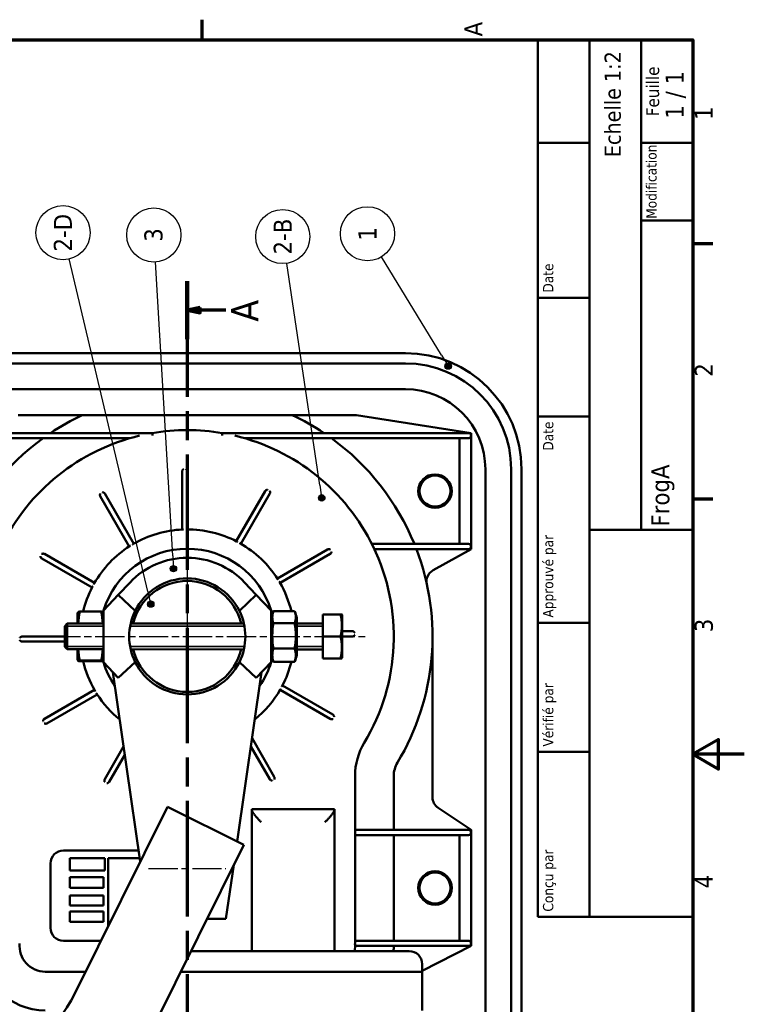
# Model space of a CAD drawing. Header units: millimetres. Extents: x -246 to 594, y -554 to 40.
# Tile 9 of 9: x 313 to 594, y -354 to 28. Entities that reach past the tile are written whole.
import ezdxf
from ezdxf.enums import TextEntityAlignment as Align

# ---------------------------------------------------------------- set-up
doc = ezdxf.new("R2010")
doc.units = ezdxf.units.MM
doc.header["$LTSCALE"] = 2
doc.linetypes.add('CHAIN', pattern=[0.3543, 0.2362, -0.0295, 0.0591, -0.0295])
doc.linetypes.add('DASHED_SPACE', pattern=[0.2067, 0.1654, -0.0413])
for name, color, linetype, lineweight in [('Axe de construction (ISO)', 7, 'CHAIN', 25), ('Cadre (ISO)', 7, 'Continuous', 70), ('Etroit visible (ISO)', 7, 'Continuous', 35), ('Ligne de coupe (ISO)', 7, 'CHAIN', 70), ('Symbole (ISO)', 7, 'Continuous', 25), ('Titre (ISO)', 7, 'Continuous', 50), ('Visible (ISO)', 7, 'Continuous', 50)]:
    doc.layers.add(name, color=color, linetype=linetype, lineweight=lineweight)
doc.styles.get("Standard").update_dxf_attribs({"font": 'TAHOMA.TTF'})
doc.styles.add('Texte de libellé (ISO)', font='TAHOMA.TTF')
doc.styles.add('Texte de note (ISO)', font='TAHOMA.TTF')

# ---------------------------------------------------------------- blocks, each defined once
blk = doc.blocks.new('Cadres Default Border')
at = {"layer": 'Cadre (ISO)'}
for p, q in [((287, 105), (290.9, 105)), ((198, 10), (198, 6.1)), ((247.5, 10), (247.5, 6.1))]:
    blk.add_line(p, q, dxfattribs=at)
at = {"layer": 'Cadre (ISO)', "flags": 128}
for points in [[(10, 10), (10, 410), (287, 410), (287, 10), (10, 10)], [(148.5, 0), (148.5, 10), (145.61, 5), (151.39, 5), (148.5, 10)]]:
    blk.add_lwpolyline(points, dxfattribs=at)
at = {"layer": 'Cadre (ISO)', "char_height": 3.5, "attachment_point": 7, "style": 'Texte de note (ISO)'}
for s, insert in [('A', (287.66, 50.75)), ('4', (122.53, 6.1)), ('3', (172.16, 6.03)), ('2', (221.69, 6.1))]:
    blk.add_mtext(s, dxfattribs=dict(at, insert=insert))
at = {"layer": 'Cadre (ISO)', "insert": (271.46, 6.1), "char_height": 3.5, "attachment_point": 7, "line_spacing_factor": 1.875, "style": 'Texte de note (ISO)'}
blk.add_mtext('1', dxfattribs=at)
blk = doc.blocks.new('Cartouches ISO')
at = {"layer": 'Titre (ISO)'}
for p, q in [((270.07, 130), (100.07, 130)), ((100.07, 130), (100.07, 100)), ((132.07, 120), (132.07, 130)), ((157.07, 120), (157.07, 130)), ((197.07, 120), (197.07, 130)), ((220.07, 120), (220.07, 130)), ((250.07, 120), (250.07, 130)), ((270.07, 100), (270.07, 130)), ((100.07, 120), (270.07, 120)), ((175.07, 120), (175.07, 100)), ((270.07, 110), (175.07, 110)), ((235.07, 100), (235.07, 110)), ((250.07, 100), (250.07, 110)), ((100.07, 100), (270.07, 100))]:
    blk.add_line(p, q, dxfattribs=at)
at = {"layer": 'Titre (ISO)', "style": 'Texte de note (ISO)'}
for s, p in [('Conçu par', (101.07, 129)), ('Vérifié par', (133.07, 129)), ('Approuvé par', (158.07, 129)), ('Date', (221.07, 129))]:
    blk.add_text(s, height=2, dxfattribs=at).set_placement(p, align=Align.TOP_LEFT)
blk.add_text('Date', height=2, dxfattribs=at).set_placement((196.07, 129), align=Align.TOP_RIGHT)
for s, height, p in [('Modification', 2, (242.57, 109)), ('Feuille', 2.5, (260.07, 109))]:
    blk.add_text(s, height=height, dxfattribs=at).set_placement(p, align=Align.TOP_CENTER)
blk.add_text('1 / 1 ', height=3.5, dxfattribs=at).set_placement((260.07, 103.5), align=Align.MIDDLE_CENTER)
for tag, p in [('AUTEUR', (101.07, 121)), ('VERIFIE_PAR', (133.07, 121)), ('APPR._PR_CONCEPTION_PAR', (158.07, 121))]:
    blk.add_attdef(tag, text='', height=2.5, dxfattribs=at).set_placement(p, align=Align.BOTTOM_LEFT)
blk.add_attdef('ENG_APPROVAL_DATE', text='', height=2.5, dxfattribs=at).set_placement((196.07, 121), align=Align.BOTTOM_RIGHT)
for tag, p, height in [('DATE_DE_CREATION_001', (220.93, 121.54), 2.5), ('N°_DE_PIECE_001', (175.72, 103.75), 3.5)]:
    blk.add_attdef(tag, p, '', height=height, dxfattribs=at)
for tag, p in [('TITRE', (222.57, 115)), ('SOCIETE', (137.41, 109.96)), ('NUMERO_DE_REVISION', (242.57, 103.5))]:
    blk.add_attdef(tag, text='', height=3.5, dxfattribs=at).set_placement(p, align=Align.MIDDLE_CENTER)
blk = doc.blocks.new('*U31')
ref = blk.add_blockref('Cartouches ISO', (774, -520.14), dxfattribs=dict(xscale=2, yscale=2, zscale=2, rotation=90))
ref.add_attrib('N°_DE_PIECE_001', 'FrogA', (564.96, -168.71), dxfattribs={"layer": 'Titre (ISO)', "height": 7, "rotation": 90, "style": 'Texte de note (ISO)'})
blk = doc.blocks.new('SectionConversion2D0')
at = {"layer": 'Ligne de coupe (ISO)', "linetype": 'CHAIN', "ltscale": 47.379028}
blk.add_line((239.49, 107.91), (10.08, 107.91), dxfattribs=at)
at = {"layer": 'Ligne de coupe (ISO)', "linetype": 'Continuous', "lineweight": 140}
blk.add_line((239.49, 107.91), (228.3, 107.91), dxfattribs=at)
at = {"layer": 'Ligne de coupe (ISO)', "linetype": 'Continuous'}
for p, q in [((233.9, 107.91), (233.4, 105.41)), ((233.9, 105.41), (233.9, 107.91)), ((234.4, 105.41), (233.9, 107.91)), ((233.4, 105.41), (234.4, 105.41)), ((233.9, 100.41), (233.9, 105.41))]:
    blk.add_line(p, q, dxfattribs=at)
at = {"layer": 'Ligne de coupe (ISO)', "linetype": 'Continuous', "flags": 128}
blk.add_lwpolyline([(234.4, 105.41), (233.9, 107.91), (233.4, 105.41), (234.4, 105.41)], dxfattribs=at)
at = {"layer": 'Ligne de coupe (ISO)'}
blk.add_solid([(234.4, 105.41), (233.9, 107.91), (233.4, 105.41), (234.4, 105.41)], dxfattribs=at)
at = {"layer": 'Ligne de coupe (ISO)', "insert": (231.66, 94.16), "char_height": 5.25, "attachment_point": 7, "style": 'Texte de libellé (ISO)'}
blk.add_mtext('A', dxfattribs=at)
blk = doc.blocks.new('Repère1')
at = {"layer": 'Symbole (ISO)'}
h = blk.add_hatch(color=256, dxfattribs=at)
edge = h.paths.add_edge_path(flags=0)
edge.add_arc((223.75, 57.37), 0.625, 0, 360)
for q in [(244.93, 70.27), (224.29, 57.69)]:
    blk.add_line((225.89, 58.67), q, dxfattribs=at)
for centre, radius in [((249.4, 73), 5.25), ((223.75, 57.37), 0.625)]:
    blk.add_circle(centre, radius, dxfattribs=at)
at = {"layer": 'Symbole (ISO)', "insert": (249.4, 73), "char_height": 3.5, "attachment_point": 5, "style": 'Texte de note (ISO)'}
blk.add_mtext('1', dxfattribs=at)
blk = doc.blocks.new('Repère2')
at = {"layer": 'Symbole (ISO)'}
h = blk.add_hatch(color=256, dxfattribs=at)
edge = h.paths.add_edge_path()
edge.add_arc((198.19, 81.87), 0.625, 0, 360)
for q in [(243.67, 88.64), (198.81, 81.96)]:
    blk.add_line((200.66, 82.24), q, dxfattribs=at)
for centre, radius in [((248.86, 89.41), 5.25), ((198.19, 81.87), 0.625)]:
    blk.add_circle(centre, radius, dxfattribs=at)
at = {"layer": 'Symbole (ISO)', "insert": (248.86, 89.41), "char_height": 3.5, "attachment_point": 5, "style": 'Texte de note (ISO)'}
blk.add_mtext('2-B', dxfattribs=at)
blk = doc.blocks.new('Repère3')
at = {"layer": 'Symbole (ISO)'}
h = blk.add_hatch(color=256, dxfattribs=at)
edge = h.paths.add_edge_path(flags=0)
edge.add_arc((184.49, 110.6), 0.625, 0, 360)
for q in [(243.95, 114.08), (185.12, 110.63)]:
    blk.add_line((186.99, 110.74), q, dxfattribs=at)
for centre, radius in [((249.17, 114.39), 5.25), ((184.49, 110.6), 0.625)]:
    blk.add_circle(centre, radius, dxfattribs=at)
at = {"layer": 'Symbole (ISO)', "insert": (249.17, 114.43), "char_height": 3.5, "attachment_point": 5, "style": 'Texte de note (ISO)'}
blk.add_mtext('3', dxfattribs=at)
blk = doc.blocks.new('Repère4')
at = {"layer": 'Symbole (ISO)'}
h = blk.add_hatch(color=256, dxfattribs=at)
edge = h.paths.add_edge_path()
edge.add_arc((177.62, 114.99), 0.625, 0, 360)
for q in [(244.52, 130.77), (178.23, 115.14)]:
    blk.add_line((180.05, 115.57), q, dxfattribs=at)
for centre, radius in [((249.61, 131.97), 5.25), ((177.62, 114.99), 0.625)]:
    blk.add_circle(centre, radius, dxfattribs=at)
at = {"layer": 'Symbole (ISO)', "insert": (249.61, 132.01), "char_height": 3.5, "attachment_point": 5, "style": 'Texte de note (ISO)'}
blk.add_mtext('2-D', dxfattribs=at)

msp = doc.modelspace()

# ---------------------------------------------------------------- linework, layer by layer
at = {"layer": 'Axe de construction (ISO)', "linetype": 'CHAIN', "ltscale": 23.990969}
for p, q in [((378.18, -184.8), (378.18, -237.8)), ((325.48, -211.3), (447.1, -211.3)), ((363.17, -301.3), (393.17, -301.3))]:
    msp.add_line(p, q, dxfattribs=at)
at = {"layer": 'Etroit visible (ISO)'}
for p, q in [((345.68, -207.35), (330.68, -207.35)), ((400.33, -207.36), (356.03, -207.35)), ((430.68, -207.36), (420.68, -207.36)), ((330.68, -215.25), (345.68, -215.25)), ((356.03, -215.25), (400.33, -215.26)), ((420.68, -215.26), (430.68, -215.26))]:
    msp.add_line(p, q, dxfattribs=at)
at = {"layer": 'Visible (ISO)'}
for p, q in [((177.68, -101.46), (462.68, -101.46)), ((181.68, -105.46), (462.68, -105.46)), ((462.68, -115.46), (181.68, -115.46)), ((337.49, -125.46), (312.61, -125.46)), ((418.87, -125.46), (337.49, -125.46)), ((443.75, -125.46), (418.87, -125.46)), ((443.75, -125.46), (488.18, -132.46)), ((364.62, -132.46), (302.36, -132.46)), ((454, -132.46), (391.74, -132.46)), ((454, -132.46), (454.87, -132.46)), ((487.06, -132.46), (454.87, -132.46)), ((487.06, -132.46), (487.18, -132.46)), ((488.18, -133.46), (488.18, -132.46)), ((488.18, -176.46), (488.18, -133.46)), ((302.36, -134.46), (355.93, -134.46)), ((400.43, -134.46), (454, -134.46)), ((454.87, -134.46), (454, -134.46)), ((454.87, -134.46), (487.06, -134.46)), ((483.66, -175.46), (483.66, -134.46)), ((487.18, -134.46), (487.06, -134.46)), ((376.18, -147.36), (376.18, -169.85)), ((378.18, -169.8), (378.18, -147.36)), ((493.68, -461.46), (493.68, -146.46)), ((503.68, -146.46), (503.68, -461.46)), ((507.68, -146.46), (507.68, -461.46)), ((357.43, -175.36), (346.21, -155.93)), ((408.42, -154.93), (397.17, -174.41)), ((398.93, -175.36), (410.15, -155.93)), ((344.48, -156.93), (355.72, -176.41)), ((454, -175.46), (449.7, -175.46)), ((454, -175.46), (454.87, -175.46)), ((487.06, -175.46), (454.87, -175.46)), ((487.06, -175.46), (487.18, -175.46)), ((342.24, -190.55), (322.8, -179.33)), ((432.56, -177.6), (413.08, -188.85)), ((414.12, -190.55), (433.56, -179.33)), ((450.67, -177.46), (454, -177.46)), ((454.87, -177.46), (454, -177.46)), ((454.87, -177.46), (487.06, -177.46)), ((488.18, -177.46), (473.46, -185.62)), ((487.18, -177.46), (487.06, -177.46)), ((488.18, -177.46), (488.18, -176.46)), ((321.8, -181.07), (341.28, -192.31)), ((351.44, -195.2), (356, -190.37)), ((400.36, -190.37), (404.93, -195.21)), ((345.68, -201.3), (351.44, -195.2)), ((357.98, -201.38), (351.44, -195.2)), ((404.93, -195.21), (398.38, -201.39)), ((404.93, -195.21), (410.68, -201.31)), ((336.56, -201.68), (344.8, -201.68)), ((345.68, -221.3), (345.68, -201.3)), ((410.68, -201.31), (410.68, -221.31)), ((410.68, -201.69), (411.53, -201.69)), ((411.6, -201.5), (419.76, -201.5)), ((335.68, -202.51), (335.68, -206.3)), ((420.68, -218.45), (420.68, -204.17)), ((430.68, -202.81), (437.58, -202.81)), ((430.68, -211.31), (430.68, -202.81)), ((438.13, -202.81), (437.58, -202.81)), ((438.18, -219.66), (438.18, -202.96)), ((330.68, -207.3), (331.68, -206.3)), ((330.68, -215.3), (330.68, -207.3)), ((331.68, -206.3), (331.68, -216.3)), ((345.68, -206.3), (331.68, -206.3)), ((331.68, -206.3), (331.68, -216.3)), ((400.12, -206.31), (356.24, -206.3)), ((411.6, -206.17), (419.76, -206.17)), ((430.68, -206.31), (420.68, -206.31)), ((442.12, -209.3), (438.18, -209.3)), ((330.68, -211.3), (314.24, -211.3)), ((314.24, -213.3), (330.68, -213.3)), ((430.68, -211.31), (437.58, -211.31)), ((430.68, -219.81), (430.68, -211.31)), ((438.18, -211.3), (442.12, -211.3)), ((473.18, -211.3), (473.18, -273.63)), ((330.68, -215.3), (331.68, -216.3)), ((345.68, -216.3), (331.68, -216.3)), ((335.68, -216.3), (335.68, -220.09)), ((400.12, -216.31), (356.24, -216.3)), ((411.6, -215.98), (419.76, -215.98)), ((430.68, -216.31), (420.68, -216.31)), ((336.56, -220.68), (344.8, -220.68)), ((336.56, -220.92), (344.8, -220.92)), ((351.43, -227.4), (345.68, -221.3)), ((351.43, -227.4), (357.98, -221.22)), ((398.37, -221.22), (404.92, -227.41)), ((410.68, -221.31), (404.92, -227.41)), ((410.68, -220.69), (411.43, -220.69)), ((410.68, -220.93), (411.52, -220.93)), ((411.6, -221.12), (419.75, -221.12)), ((430.68, -219.81), (437.58, -219.81)), ((437.58, -219.81), (438.12, -219.81)), ((359.96, -298.62), (349.37, -225.21)), ((406.98, -225.22), (397.5, -290.81)), ((342.24, -232.05), (322.8, -243.28)), ((414.12, -232.05), (433.56, -243.28)), ((434.56, -241.54), (415.08, -230.3)), ((323.8, -245.01), (343.28, -233.76)), ((411.88, -265.68), (403.29, -250.79)), ((353.53, -254.01), (346.21, -266.68)), ((402.83, -253.99), (410.15, -266.68)), ((347.94, -267.68), (353.99, -257.21)), ((443.18, -265.39), (443.18, -287.3)), ((458.18, -265.39), (458.18, -286.3)), ((370.5, -277.4), (334.7, -349.52)), ((400.06, -292.07), (370.5, -277.4)), ((403.18, -278.3), (435.18, -278.3)), ((403.18, -278.3), (403.18, -278.58)), ((403.18, -278.58), (403.18, -333.3)), ((435.18, -278.58), (435.18, -278.3)), ((435.18, -333.3), (435.18, -278.58)), ((475.41, -277.79), (488.18, -286.3)), ((454, -286.3), (443.18, -286.3)), ((443.18, -287.3), (443.18, -330.3)), ((443.18, -288.3), (454, -288.3)), ((454, -286.3), (454.87, -286.3)), ((454.87, -288.3), (454, -288.3)), ((487.06, -286.3), (454.87, -286.3)), ((454.87, -288.3), (487.06, -288.3)), ((458.18, -288.3), (458.18, -329.3)), ((483.68, -329.3), (483.68, -288.3)), ((487.06, -286.3), (487.18, -286.3)), ((487.18, -288.3), (487.06, -288.3)), ((488.18, -287.3), (488.18, -286.3)), ((488.18, -330.3), (488.18, -287.3)), ((364.25, -364.2), (400.06, -292.07)), ((330.18, -294.3), (359.34, -294.3)), ((332.68, -302.1), (332.68, -297.22)), ((332.68, -297.22), (346.21, -297.22)), ((346.21, -297.22), (346.21, -302.1)), ((347.51, -297.22), (359.76, -297.22)), ((347.51, -323.71), (347.51, -297.22)), ((325.18, -324.3), (325.18, -299.3)), ((396.2, -299.85), (393.17, -320.81)), ((346.21, -302.1), (332.68, -302.1)), ((332.68, -304.64), (345.78, -304.64)), ((332.68, -308.8), (332.68, -304.64)), ((345.78, -304.64), (345.78, -308.8)), ((345.78, -308.8), (332.68, -308.8)), ((332.68, -311.74), (345.78, -311.74)), ((332.68, -315.65), (332.68, -311.74)), ((345.78, -311.74), (345.78, -315.65)), ((345.78, -315.65), (332.68, -315.65)), ((332.68, -322.01), (332.68, -317.99)), ((332.68, -317.99), (345.78, -317.99)), ((345.78, -317.99), (345.78, -322.01)), ((345.78, -322.01), (332.68, -322.01)), ((393.17, -320.81), (385.79, -320.81)), ((344.73, -329.3), (330.18, -329.3)), ((454, -329.3), (443.18, -329.3)), ((443.18, -331.3), (454, -331.3)), ((454, -329.3), (454.87, -329.3)), ((454.87, -331.3), (454, -331.3)), ((487.06, -329.3), (454.87, -329.3)), ((454.87, -331.3), (487.06, -331.3)), ((488.18, -331.3), (469.18, -341)), ((487.06, -329.3), (487.18, -329.3)), ((487.18, -331.3), (487.06, -331.3)), ((488.18, -331.3), (488.18, -330.3)), ((379.59, -333.3), (464.18, -333.3)), ((469.18, -341.3), (469.18, -338.3)), ((338.78, -341.3), (323.18, -341.3)), ((379.18, -341.3), (375.62, -341.3)), ((379.18, -341.3), (419.18, -341.3)), ((419.18, -341.3), (459.18, -341.3)), ((469.18, -341.3), (459.18, -341.3)), ((469.18, -341.3), (469.18, -356.3))]:
    msp.add_line(p, q, dxfattribs=at)
at = {"layer": 'Visible (ISO)', "flags": 128}
for points in [[(364.71, -133.46), (364.7, -133.4), (364.7, -133.33), (364.69, -133.27), (364.68, -133.2), (364.68, -133.14), (364.67, -133.08), (364.67, -133.02), (364.66, -132.96), (364.66, -132.91), (364.65, -132.85), (364.65, -132.8), (364.65, -132.76), (364.64, -132.71), (364.64, -132.67), (364.64, -132.63), (364.63, -132.6), (364.63, -132.57), (364.63, -132.54), (364.63, -132.51), (364.62, -132.5), (364.62, -132.48), (364.62, -132.47), (364.62, -132.46), (364.62, -132.46)], [(391.74, -132.46), (391.74, -132.46), (391.74, -132.47), (391.74, -132.48), (391.74, -132.5), (391.73, -132.51), (391.73, -132.54), (391.73, -132.57), (391.73, -132.6), (391.72, -132.63), (391.72, -132.67), (391.72, -132.71), (391.71, -132.76), (391.71, -132.8), (391.7, -132.85), (391.7, -132.91), (391.7, -132.96), (391.69, -133.02), (391.69, -133.08), (391.68, -133.14), (391.67, -133.2), (391.67, -133.27), (391.66, -133.33), (391.66, -133.4), (391.65, -133.46)], [(376.27, -146.95), (376.29, -146.93), (376.3, -146.9), (376.31, -146.88), (376.33, -146.86), (376.34, -146.84), (376.36, -146.81), (376.37, -146.79), (376.39, -146.77), (376.4, -146.75), (376.42, -146.73), (376.44, -146.71), (376.46, -146.68), (376.48, -146.66), (376.49, -146.64), (376.51, -146.62), (376.53, -146.6), (376.55, -146.58), (376.57, -146.56), (376.59, -146.54), (376.61, -146.52), (376.62, -146.5), (376.64, -146.48), (376.66, -146.47), (376.68, -146.45)], [(377.68, -146.45), (377.7, -146.47), (377.72, -146.48), (377.73, -146.5), (377.75, -146.52), (377.77, -146.54), (377.79, -146.56), (377.81, -146.58), (377.83, -146.6), (377.85, -146.62), (377.87, -146.64), (377.88, -146.66), (377.9, -146.68), (377.92, -146.71), (377.94, -146.73), (377.95, -146.75), (377.97, -146.77), (377.99, -146.79), (378, -146.81), (378.02, -146.84), (378.03, -146.86), (378.05, -146.88), (378.06, -146.9), (378.07, -146.93), (378.08, -146.95)], [(344.35, -156.52), (344.35, -156.5), (344.35, -156.47), (344.35, -156.45), (344.35, -156.42), (344.35, -156.39), (344.36, -156.37), (344.36, -156.34), (344.36, -156.31), (344.37, -156.29), (344.37, -156.26), (344.37, -156.23), (344.38, -156.2), (344.38, -156.18), (344.39, -156.15), (344.39, -156.12), (344.4, -156.09), (344.41, -156.07), (344.41, -156.04), (344.42, -156.01), (344.43, -155.99), (344.43, -155.96), (344.44, -155.94), (344.45, -155.91), (344.45, -155.89)], [(345.32, -155.39), (345.34, -155.39), (345.37, -155.4), (345.39, -155.41), (345.42, -155.41), (345.45, -155.42), (345.47, -155.43), (345.5, -155.44), (345.52, -155.45), (345.55, -155.45), (345.58, -155.46), (345.6, -155.47), (345.63, -155.48), (345.66, -155.49), (345.68, -155.5), (345.71, -155.51), (345.73, -155.52), (345.76, -155.53), (345.78, -155.54), (345.81, -155.55), (345.83, -155.57), (345.85, -155.58), (345.88, -155.59), (345.9, -155.6), (345.92, -155.62)], [(408.71, -154.62), (408.73, -154.6), (408.75, -154.59), (408.77, -154.58), (408.8, -154.57), (408.82, -154.55), (408.85, -154.54), (408.87, -154.53), (408.89, -154.52), (408.92, -154.51), (408.95, -154.5), (408.97, -154.49), (409, -154.48), (409.02, -154.47), (409.05, -154.46), (409.08, -154.45), (409.1, -154.45), (409.13, -154.44), (409.16, -154.43), (409.18, -154.42), (409.21, -154.41), (409.23, -154.41), (409.26, -154.4), (409.28, -154.39), (409.31, -154.39)], [(410.17, -154.89), (410.18, -154.91), (410.19, -154.94), (410.19, -154.96), (410.2, -154.99), (410.21, -155.01), (410.21, -155.04), (410.22, -155.07), (410.23, -155.09), (410.23, -155.12), (410.24, -155.15), (410.24, -155.18), (410.25, -155.2), (410.25, -155.23), (410.26, -155.26), (410.26, -155.29), (410.27, -155.31), (410.27, -155.34), (410.27, -155.37), (410.27, -155.39), (410.28, -155.42), (410.28, -155.45), (410.28, -155.47), (410.28, -155.5), (410.28, -155.52)], [(376.66, -169.86), (376.65, -169.86), (376.64, -169.86), (376.62, -169.86), (376.61, -169.85), (376.6, -169.85), (376.58, -169.85), (376.57, -169.85), (376.55, -169.85), (376.54, -169.85), (376.53, -169.85), (376.51, -169.85), (376.5, -169.85), (376.48, -169.85), (376.47, -169.85), (376.46, -169.85), (376.44, -169.84), (376.43, -169.84), (376.41, -169.84), (376.4, -169.84), (376.39, -169.84), (376.37, -169.84), (376.36, -169.84), (376.35, -169.84), (376.34, -169.85)], [(377.99, -169.8), (377.98, -169.8), (377.97, -169.81), (377.95, -169.81), (377.94, -169.81), (377.93, -169.81), (377.92, -169.81), (377.9, -169.81), (377.89, -169.81), (377.88, -169.81), (377.87, -169.81), (377.85, -169.81), (377.84, -169.81), (377.82, -169.81), (377.81, -169.81), (377.8, -169.82), (377.78, -169.82), (377.77, -169.82), (377.76, -169.82), (377.74, -169.82), (377.73, -169.82), (377.71, -169.83), (377.7, -169.83), (377.69, -169.83), (377.67, -169.83)], [(357.27, -175.46), (357.26, -175.47), (357.25, -175.47), (357.24, -175.48), (357.22, -175.48), (357.21, -175.49), (357.2, -175.5), (357.19, -175.5), (357.18, -175.51), (357.17, -175.52), (357.16, -175.53), (357.15, -175.53), (357.14, -175.54), (357.13, -175.55), (357.12, -175.56), (357.1, -175.57), (357.09, -175.57), (357.08, -175.58), (357.07, -175.59), (357.06, -175.6), (357.05, -175.61), (357.04, -175.62), (357.03, -175.62), (357.02, -175.63), (357.01, -175.64)], [(397.59, -174.65), (397.58, -174.65), (397.57, -174.64), (397.56, -174.63), (397.54, -174.62), (397.53, -174.62), (397.52, -174.61), (397.51, -174.6), (397.5, -174.59), (397.49, -174.58), (397.48, -174.58), (397.46, -174.57), (397.45, -174.56), (397.44, -174.55), (397.43, -174.54), (397.42, -174.54), (397.4, -174.53), (397.39, -174.52), (397.38, -174.52), (397.37, -174.51), (397.36, -174.5), (397.35, -174.5), (397.34, -174.49), (397.32, -174.48), (397.31, -174.48)], [(398.77, -175.27), (398.76, -175.26), (398.74, -175.26), (398.73, -175.25), (398.72, -175.25), (398.71, -175.24), (398.7, -175.24), (398.69, -175.23), (398.68, -175.22), (398.67, -175.22), (398.65, -175.21), (398.64, -175.21), (398.63, -175.2), (398.62, -175.19), (398.61, -175.19), (398.59, -175.18), (398.58, -175.18), (398.57, -175.17), (398.55, -175.17), (398.54, -175.16), (398.53, -175.16), (398.52, -175.15), (398.5, -175.15), (398.49, -175.14), (398.48, -175.14)], [(321.76, -179.31), (321.79, -179.3), (321.81, -179.3), (321.84, -179.29), (321.86, -179.28), (321.89, -179.28), (321.92, -179.27), (321.94, -179.26), (321.97, -179.26), (322, -179.25), (322.02, -179.25), (322.05, -179.24), (322.08, -179.23), (322.11, -179.23), (322.13, -179.23), (322.16, -179.22), (322.19, -179.22), (322.21, -179.21), (322.24, -179.21), (322.27, -179.21), (322.3, -179.21), (322.32, -179.21), (322.35, -179.21), (322.37, -179.21), (322.4, -179.21)], [(356.14, -176.17), (356.13, -176.18), (356.12, -176.18), (356.11, -176.19), (356.1, -176.19), (356.08, -176.2), (356.07, -176.2), (356.06, -176.21), (356.04, -176.22), (356.03, -176.22), (356.02, -176.23), (356.01, -176.24), (355.99, -176.24), (355.98, -176.25), (355.97, -176.26), (355.96, -176.26), (355.94, -176.27), (355.93, -176.27), (355.92, -176.28), (355.91, -176.29), (355.9, -176.29), (355.89, -176.3), (355.88, -176.31), (355.86, -176.31), (355.85, -176.32)], [(432.96, -177.48), (432.99, -177.48), (433.01, -177.47), (433.04, -177.48), (433.06, -177.48), (433.09, -177.48), (433.12, -177.48), (433.14, -177.48), (433.17, -177.49), (433.2, -177.49), (433.23, -177.49), (433.25, -177.5), (433.28, -177.5), (433.31, -177.51), (433.34, -177.51), (433.36, -177.52), (433.39, -177.53), (433.42, -177.53), (433.44, -177.54), (433.47, -177.54), (433.5, -177.55), (433.52, -177.56), (433.55, -177.56), (433.57, -177.57), (433.6, -177.58)], [(434.1, -178.44), (434.09, -178.47), (434.08, -178.49), (434.08, -178.52), (434.07, -178.54), (434.06, -178.57), (434.05, -178.6), (434.05, -178.62), (434.04, -178.65), (434.03, -178.68), (434.02, -178.7), (434.01, -178.73), (434, -178.75), (433.99, -178.78), (433.98, -178.81), (433.97, -178.83), (433.96, -178.86), (433.95, -178.88), (433.94, -178.91), (433.93, -178.93), (433.92, -178.95), (433.91, -178.98), (433.89, -179), (433.88, -179.02), (433.87, -179.04)], [(321.49, -180.78), (321.48, -180.75), (321.47, -180.73), (321.45, -180.71), (321.44, -180.69), (321.43, -180.66), (321.42, -180.64), (321.41, -180.61), (321.4, -180.59), (321.39, -180.56), (321.38, -180.54), (321.37, -180.51), (321.36, -180.49), (321.35, -180.46), (321.34, -180.43), (321.33, -180.41), (321.32, -180.38), (321.31, -180.35), (321.31, -180.33), (321.3, -180.3), (321.29, -180.28), (321.28, -180.25), (321.28, -180.23), (321.27, -180.2), (321.26, -180.18)], [(342.15, -190.72), (342.14, -190.73), (342.13, -190.74), (342.13, -190.75), (342.12, -190.76), (342.12, -190.77), (342.11, -190.78), (342.1, -190.79), (342.1, -190.81), (342.09, -190.82), (342.09, -190.83), (342.08, -190.84), (342.08, -190.85), (342.07, -190.87), (342.06, -190.88), (342.06, -190.89), (342.05, -190.9), (342.05, -190.92), (342.04, -190.93), (342.04, -190.94), (342.03, -190.96), (342.03, -190.97), (342.02, -190.98), (342.02, -190.99), (342.01, -191.01)], [(413.31, -189.27), (413.31, -189.26), (413.3, -189.24), (413.3, -189.23), (413.29, -189.22), (413.28, -189.21), (413.28, -189.19), (413.27, -189.18), (413.27, -189.17), (413.26, -189.16), (413.25, -189.14), (413.25, -189.13), (413.24, -189.12), (413.24, -189.11), (413.23, -189.09), (413.22, -189.08), (413.22, -189.07), (413.21, -189.06), (413.2, -189.05), (413.2, -189.03), (413.19, -189.02), (413.18, -189.01), (413.18, -189), (413.17, -188.99), (413.16, -188.98)], [(414.02, -190.39), (414.02, -190.38), (414.01, -190.37), (414.01, -190.36), (414, -190.35), (413.99, -190.34), (413.99, -190.33), (413.98, -190.32), (413.97, -190.31), (413.96, -190.3), (413.96, -190.28), (413.95, -190.27), (413.94, -190.26), (413.93, -190.25), (413.93, -190.24), (413.92, -190.23), (413.91, -190.22), (413.9, -190.21), (413.89, -190.2), (413.89, -190.18), (413.88, -190.17), (413.87, -190.16), (413.86, -190.15), (413.85, -190.14), (413.84, -190.13)], [(341.53, -191.9), (341.52, -191.91), (341.51, -191.92), (341.51, -191.93), (341.5, -191.94), (341.49, -191.95), (341.48, -191.96), (341.47, -191.97), (341.47, -191.99), (341.46, -192), (341.45, -192.01), (341.44, -192.02), (341.44, -192.03), (341.43, -192.04), (341.42, -192.06), (341.41, -192.07), (341.41, -192.08), (341.4, -192.09), (341.39, -192.1), (341.38, -192.11), (341.38, -192.13), (341.37, -192.14), (341.37, -192.15), (341.36, -192.16), (341.35, -192.17)], [(442.54, -209.4), (442.56, -209.41), (442.58, -209.42), (442.6, -209.44), (442.63, -209.45), (442.65, -209.47), (442.67, -209.48), (442.69, -209.5), (442.71, -209.51), (442.74, -209.53), (442.76, -209.55), (442.78, -209.56), (442.8, -209.58), (442.82, -209.6), (442.84, -209.62), (442.86, -209.64), (442.88, -209.66), (442.9, -209.67), (442.92, -209.69), (442.94, -209.71), (442.96, -209.73), (442.98, -209.75), (443, -209.77), (443.02, -209.79), (443.04, -209.8)], [(313.32, -211.8), (313.34, -211.79), (313.36, -211.77), (313.38, -211.75), (313.4, -211.73), (313.42, -211.71), (313.44, -211.69), (313.46, -211.67), (313.48, -211.66), (313.5, -211.64), (313.52, -211.62), (313.54, -211.6), (313.56, -211.58), (313.58, -211.56), (313.6, -211.55), (313.62, -211.53), (313.65, -211.51), (313.67, -211.5), (313.69, -211.48), (313.71, -211.47), (313.73, -211.45), (313.76, -211.44), (313.78, -211.42), (313.8, -211.41), (313.82, -211.4)], [(313.82, -213.21), (313.8, -213.2), (313.78, -213.19), (313.76, -213.17), (313.73, -213.16), (313.71, -213.14), (313.69, -213.13), (313.67, -213.11), (313.65, -213.1), (313.62, -213.08), (313.6, -213.06), (313.58, -213.04), (313.56, -213.03), (313.54, -213.01), (313.52, -212.99), (313.5, -212.97), (313.48, -212.95), (313.46, -212.93), (313.44, -212.92), (313.42, -212.9), (313.4, -212.88), (313.38, -212.86), (313.36, -212.84), (313.34, -212.82), (313.32, -212.8)], [(443.04, -210.8), (443.02, -210.82), (443, -210.84), (442.98, -210.86), (442.96, -210.88), (442.94, -210.9), (442.92, -210.92), (442.9, -210.93), (442.88, -210.95), (442.86, -210.97), (442.84, -210.99), (442.82, -211.01), (442.8, -211.03), (442.78, -211.04), (442.76, -211.06), (442.74, -211.08), (442.71, -211.1), (442.69, -211.11), (442.67, -211.13), (442.65, -211.14), (442.63, -211.16), (442.6, -211.17), (442.58, -211.19), (442.56, -211.2), (442.54, -211.21)], [(342.33, -232.22), (342.34, -232.23), (342.35, -232.24), (342.35, -232.25), (342.36, -232.26), (342.37, -232.27), (342.37, -232.28), (342.38, -232.29), (342.39, -232.3), (342.39, -232.31), (342.4, -232.32), (342.41, -232.33), (342.42, -232.35), (342.43, -232.36), (342.43, -232.37), (342.44, -232.38), (342.45, -232.39), (342.46, -232.4), (342.47, -232.41), (342.47, -232.42), (342.48, -232.44), (342.49, -232.45), (342.5, -232.46), (342.51, -232.47), (342.52, -232.48)], [(414.21, -231.89), (414.22, -231.88), (414.23, -231.87), (414.23, -231.86), (414.24, -231.85), (414.24, -231.84), (414.25, -231.83), (414.25, -231.81), (414.26, -231.8), (414.27, -231.79), (414.27, -231.78), (414.28, -231.77), (414.28, -231.75), (414.29, -231.74), (414.3, -231.73), (414.3, -231.72), (414.31, -231.7), (414.31, -231.69), (414.32, -231.68), (414.32, -231.67), (414.33, -231.65), (414.33, -231.64), (414.34, -231.63), (414.34, -231.62), (414.35, -231.6)], [(414.83, -230.71), (414.84, -230.7), (414.85, -230.69), (414.85, -230.68), (414.86, -230.67), (414.87, -230.66), (414.88, -230.65), (414.88, -230.63), (414.89, -230.62), (414.9, -230.61), (414.91, -230.6), (414.92, -230.59), (414.92, -230.58), (414.93, -230.56), (414.94, -230.55), (414.95, -230.54), (414.95, -230.53), (414.96, -230.52), (414.97, -230.51), (414.97, -230.49), (414.98, -230.48), (414.99, -230.47), (414.99, -230.46), (415, -230.45), (415.01, -230.44)], [(343.05, -233.34), (343.05, -233.35), (343.06, -233.36), (343.06, -233.38), (343.07, -233.39), (343.07, -233.4), (343.08, -233.41), (343.09, -233.43), (343.09, -233.44), (343.1, -233.45), (343.11, -233.46), (343.11, -233.48), (343.12, -233.49), (343.12, -233.5), (343.13, -233.51), (343.14, -233.53), (343.14, -233.54), (343.15, -233.55), (343.16, -233.56), (343.16, -233.58), (343.17, -233.59), (343.18, -233.6), (343.18, -233.61), (343.19, -233.62), (343.2, -233.63)], [(322.26, -244.17), (322.27, -244.14), (322.28, -244.12), (322.28, -244.09), (322.29, -244.06), (322.3, -244.04), (322.31, -244.01), (322.31, -243.99), (322.32, -243.96), (322.33, -243.93), (322.34, -243.91), (322.35, -243.88), (322.36, -243.85), (322.37, -243.83), (322.38, -243.8), (322.39, -243.78), (322.4, -243.75), (322.41, -243.73), (322.42, -243.7), (322.43, -243.68), (322.44, -243.65), (322.45, -243.63), (322.47, -243.61), (322.48, -243.59), (322.49, -243.56)], [(434.6, -243.3), (434.57, -243.31), (434.55, -243.31), (434.52, -243.32), (434.5, -243.33), (434.47, -243.33), (434.44, -243.34), (434.42, -243.35), (434.39, -243.35), (434.36, -243.36), (434.34, -243.36), (434.31, -243.37), (434.28, -243.37), (434.25, -243.38), (434.23, -243.38), (434.2, -243.39), (434.17, -243.39), (434.14, -243.39), (434.12, -243.4), (434.09, -243.4), (434.06, -243.4), (434.04, -243.4), (434.01, -243.4), (433.99, -243.4), (433.96, -243.4)], [(434.87, -241.83), (434.88, -241.85), (434.89, -241.88), (434.91, -241.9), (434.92, -241.92), (434.93, -241.95), (434.94, -241.97), (434.95, -241.99), (434.96, -242.02), (434.97, -242.04), (434.98, -242.07), (434.99, -242.1), (435, -242.12), (435.01, -242.15), (435.02, -242.17), (435.03, -242.2), (435.04, -242.23), (435.05, -242.25), (435.05, -242.28), (435.06, -242.31), (435.07, -242.33), (435.08, -242.36), (435.08, -242.38), (435.09, -242.41), (435.1, -242.43)], [(323.4, -245.13), (323.37, -245.13), (323.35, -245.13), (323.32, -245.13), (323.3, -245.13), (323.27, -245.13), (323.24, -245.13), (323.21, -245.13), (323.19, -245.12), (323.16, -245.12), (323.13, -245.11), (323.11, -245.11), (323.08, -245.11), (323.05, -245.1), (323.02, -245.1), (323, -245.09), (322.97, -245.08), (322.94, -245.08), (322.92, -245.07), (322.89, -245.06), (322.86, -245.06), (322.84, -245.05), (322.81, -245.04), (322.79, -245.04), (322.76, -245.03)], [(346.18, -267.72), (346.18, -267.7), (346.17, -267.67), (346.16, -267.65), (346.16, -267.62), (346.15, -267.59), (346.15, -267.57), (346.14, -267.54), (346.13, -267.51), (346.13, -267.49), (346.12, -267.46), (346.12, -267.43), (346.11, -267.41), (346.11, -267.38), (346.1, -267.35), (346.1, -267.32), (346.09, -267.3), (346.09, -267.27), (346.09, -267.24), (346.09, -267.22), (346.08, -267.19), (346.08, -267.16), (346.08, -267.14), (346.08, -267.11), (346.08, -267.09)], [(411.04, -267.22), (411.02, -267.21), (410.99, -267.21), (410.97, -267.2), (410.94, -267.19), (410.91, -267.19), (410.89, -267.18), (410.86, -267.17), (410.84, -267.16), (410.81, -267.15), (410.78, -267.15), (410.76, -267.14), (410.73, -267.13), (410.7, -267.12), (410.68, -267.11), (410.65, -267.1), (410.63, -267.09), (410.6, -267.08), (410.58, -267.07), (410.55, -267.05), (410.53, -267.04), (410.51, -267.03), (410.48, -267.02), (410.46, -267), (410.44, -266.99)], [(412.01, -266.09), (412.01, -266.11), (412.01, -266.14), (412.01, -266.16), (412.01, -266.19), (412.01, -266.22), (412, -266.24), (412, -266.27), (412, -266.3), (411.99, -266.32), (411.99, -266.35), (411.99, -266.38), (411.98, -266.41), (411.98, -266.43), (411.97, -266.46), (411.96, -266.49), (411.96, -266.51), (411.95, -266.54), (411.95, -266.57), (411.94, -266.59), (411.93, -266.62), (411.93, -266.65), (411.92, -266.67), (411.91, -266.7), (411.91, -266.72)], [(347.65, -267.99), (347.63, -268), (347.61, -268.02), (347.59, -268.03), (347.56, -268.04), (347.54, -268.05), (347.51, -268.07), (347.49, -268.08), (347.46, -268.09), (347.44, -268.1), (347.41, -268.11), (347.39, -268.12), (347.36, -268.13), (347.34, -268.14), (347.31, -268.15), (347.28, -268.15), (347.26, -268.16), (347.23, -268.17), (347.2, -268.18), (347.18, -268.19), (347.15, -268.19), (347.13, -268.2), (347.1, -268.21), (347.08, -268.21), (347.05, -268.22)], [(406.83, -283.3), (406.6, -283.07), (406.36, -282.84), (406.14, -282.61), (405.91, -282.38), (405.69, -282.15), (405.48, -281.92), (405.27, -281.69), (405.07, -281.47), (404.88, -281.25), (404.69, -281.03), (404.51, -280.81), (404.33, -280.6), (404.17, -280.39), (404.01, -280.18), (403.87, -279.98), (403.74, -279.79), (403.61, -279.6), (403.51, -279.43), (403.41, -279.26), (403.33, -279.1), (403.27, -278.95), (403.22, -278.81), (403.19, -278.68), (403.18, -278.58)], [(435.18, -278.58), (435.17, -278.68), (435.14, -278.81), (435.09, -278.95), (435.03, -279.1), (434.95, -279.26), (434.85, -279.43), (434.74, -279.6), (434.62, -279.79), (434.49, -279.98), (434.34, -280.18), (434.19, -280.39), (434.03, -280.6), (433.85, -280.81), (433.67, -281.03), (433.48, -281.25), (433.29, -281.47), (433.09, -281.69), (432.88, -281.92), (432.67, -282.15), (432.45, -282.38), (432.22, -282.61), (432, -282.84), (431.76, -283.07), (431.53, -283.3)]]:
    msp.add_lwpolyline(points, dxfattribs=at)
at = {"layer": 'Visible (ISO)'}
for centre, radius in [((474.18, -154.96), 6.5), ((474.18, -154.96), 6), ((474.18, -308.8), 6.5), ((474.18, -308.8), 6)]:
    msp.add_circle(centre, radius, dxfattribs=at)
for centre, radius, start, end in [((462.68, -146.46), 45, 0, 90), ((462.68, -146.46), 41, 0, 90), ((462.68, -146.46), 31, 0, 90), ((378.18, -211.3), 95, 115.3637, 123.9092), ((378.18, -211.3), 95, 56.0908, 64.6363), ((378.18, -211.3), 80, 103.3362, 154.1808), ((378.18, -211.3), 80, 80.2423, 99.7577), ((378.18, -211.3), 80, 25.8192, 76.6638), ((487.18, -133.46), 1, 270, 90), ((378.18, -211.3), 95, 126.0143, 157.834), ((378.18, -211.3), 95, 22.166, 53.9857), ((378.18, -211.3), 41.5, 92.5446, 120.2616), ((378.18, -211.3), 41.5, 62.5446, 90.2616), ((378.18, -211.3), 41.5, 32.5446, 60.2616), ((487.18, -176.46), 1, 270, 90), ((378.18, -211.3), 41.5, 122.5446, 150.2616), ((378.18, -211.3), 34, 17.108, 162.8774), ((378.18, -211.3), 80, 328.9973, 25.8192), ((378.18, -211.3), 95, 328.9973, 20.8694), ((378.18, -211.3), 30.5, 43.3339, 136.6515), ((475.88, -189.99), 5, 118.9998, 192.3039), ((378.18, -211.3), 21.5, 13.4404, 166.545), ((378.18, -211.3), 22.5, 26.1463, 153.8391), ((378.18, -211.3), 41.5, 13.6676, 30.2616), ((378.18, -211.3), 41.5, 152.5446, 166.5921), ((360.68, -211.3), 26.5, 158.9799, 160.6227), ((320.68, -211.3), 26.5, 19.3628, 21.0055), ((378.18, -211.3), 34, 162.9101, 164.0709), ((378.18, -211.3), 22.5, 153.8391, 206.1463), ((378.18, -211.3), 22.5, 333.8391, 26.1463), ((378.18, -211.3), 34, 16.4249, 17.0753), ((435.68, -211.31), 26, 158.175, 164.0503), ((395.68, -211.31), 26, 15.9351, 21.8104), ((415.68, -211.31), 24, 20.3569, 20.7351), ((378.18, -211.3), 21.5, 193.4404, 346.545), ((360.68, -211.3), 26.5, 199.3628, 201.0055), ((378.18, -211.3), 41.5, 193.3933, 210.2616), ((320.68, -211.3), 26.5, 338.9799, 340.6227), ((378.18, -211.3), 34, 195.9146, 197.0753), ((378.18, -211.3), 34, 197.108, 214.4377), ((378.18, -211.3), 22.5, 206.1463, 333.8391), ((378.18, -211.3), 34, 325.5477, 342.8774), ((435.68, -211.31), 26, 195.9351, 201.8104), ((378.18, -211.3), 34, 342.9101, 343.5605), ((378.18, -211.3), 41.5, 332.5446, 346.3178), ((395.68, -211.31), 26, 338.175, 344.0503), ((415.68, -211.31), 24, 339.2503, 339.6286), ((378.18, -211.3), 41.5, 309.0757, 330.2616), ((378.18, -211.3), 41.5, 212.5446, 230.9097), ((468.18, -265.39), 25, 148.9973, 180), ((468.18, -265.39), 10, 148.9973, 180), ((478.18, -273.63), 5, 180, 236.3099), ((487.18, -287.3), 1, 270, 90), ((330.18, -299.3), 5, 90, 180), ((330.18, -324.3), 5, 180, 270), ((323.18, -331.3), 25, 180, 270), ((323.18, -331.3), 10, 174.2608, 270), ((433.18, -331.3), 10, 348.463, 5.7392), ((433.18, -331.3), 25, 355.4114, 0), ((487.18, -330.3), 1, 270, 90), ((464.18, -338.3), 5, 0, 90), ((274.68, -319.73), 67, 289.6007, 333.6007)]:
    msp.add_arc(centre, radius, start, end, dxfattribs=at)
for centre, major_axis, ratio, start_param, end_param in [((376.68, -147.36), (0, 0.707), 0.707107, 0.944946, 1.570796), ((377.68, -147.36), (0, 0.707), 0.707107, 4.712389, 5.338239), ((345.78, -156.18), (-0.354, 0.612), 0.707107, 4.712389, 5.338239), ((408.85, -155.18), (0.354, 0.612), 0.707107, 0.944946, 1.570796), ((409.72, -155.68), (0.354, 0.612), 0.707107, 4.712389, 5.338239), ((344.91, -156.68), (-0.354, 0.612), 0.707107, 0.944946, 1.570796), ((322.55, -179.77), (-0.612, 0.354), 0.707107, 4.712389, 5.338239), ((432.81, -178.03), (0.612, 0.354), 0.707107, 0.944946, 1.570796), ((433.31, -178.9), (0.612, 0.354), 0.707107, 4.712389, 5.338239), ((322.05, -180.63), (-0.612, 0.354), 0.707107, 0.944946, 1.570796), ((360.68, -206.37), (-24.74, 0), 0.854858, 6.059617, 6.279837), ((360.68, -201.8), (-24.74, 0), 0.021919, 6.059617, 6.274766), ((320.68, -201.8), (24.74, 0), 0.021919, 0.008419, 0.223569), ((320.68, -206.37), (24.74, 0), 0.854858, 0.003348, 0.223569), ((435.68, -203.83), (-24.57, 0), 0.475634, 6.082109, 6.484261), ((395.68, -203.83), (24.57, 0), 0.475634, 6.082109, 6.484261), ((415.68, -207.06), (22.44, 0), 0.866025, 6.062754, 6.503617), ((435.68, -211.07), (-24.57, 0), 0.99961, 6.082109, 6.484261), ((395.68, -211.07), (24.57, 0), 0.99961, 6.082109, 6.484261), ((442.12, -209.8), (0.707, 0), 0.707107, 0.944946, 1.570796), ((314.24, -211.8), (-0.707, 0), 0.707107, 4.712389, 5.338239), ((314.24, -212.8), (-0.707, 0), 0.707107, 0.944946, 1.570796), ((415.68, -215.56), (22.44, 0), 0.866025, 6.062754, 6.503617), ((442.12, -210.8), (0.707, 0), 0.707107, 4.712389, 5.338239), ((360.68, -215.87), (-24.74, 0), 0.876777, 0.019894, 0.223569), ((320.68, -215.87), (24.74, 0), 0.876777, 6.059617, 6.263291), ((435.68, -218.55), (-24.57, 0), 0.523977, 6.082109, 6.484261), ((395.68, -218.55), (24.57, 0), 0.523977, 6.082109, 6.484261), ((360.68, -220.8), (-24.74, 0), 0.021919, 6.059617, 6.506754), ((320.68, -220.79), (24.74, 0), 0.021919, 6.059617, 6.506754), ((435.68, -218.79), (-24.57, 0), 0.475634, 0.188158, 0.201076), ((395.68, -218.78), (24.57, 0), 0.475634, 6.082109, 6.095028), ((323.05, -243.71), (-0.612, -0.354), 0.707107, 4.712389, 5.338239), ((433.81, -242.84), (0.612, -0.354), 0.707107, 4.712389, 5.338239), ((434.31, -241.98), (0.612, -0.354), 0.707107, 0.944946, 1.570796), ((323.55, -244.57), (-0.612, -0.354), 0.707107, 0.944946, 1.570796), ((346.64, -266.93), (-0.354, -0.612), 0.707107, 4.712389, 5.338239), ((410.58, -266.43), (0.354, -0.612), 0.707107, 4.712389, 5.338239), ((411.45, -265.93), (0.354, -0.612), 0.707107, 0.944946, 1.570796), ((347.51, -267.43), (-0.354, -0.612), 0.707107, 0.944946, 1.570796)]:
    msp.add_ellipse(centre, major_axis=major_axis, ratio=ratio, start_param=start_param, end_param=end_param, dxfattribs=at)

# ---------------------------------------------------------------- block references
at = {"xscale": 2, "yscale": 2, "zscale": 2, "rotation": 90}
msp.add_blockref('Cadres Default Border', (594, -554), dxfattribs=at)
msp.add_blockref('*U31', (0, 0))
at = {"layer": 'Ligne de coupe (ISO)', "xscale": 2, "yscale": 2, "zscale": 2, "rotation": 90}
msp.add_blockref('SectionConversion2D0', (594, -552.61), dxfattribs=at)
at = {"layer": 'Symbole (ISO)', "xscale": 2, "yscale": 2, "zscale": 2, "rotation": 90}
for name in ['Repère4', 'Repère3', 'Repère2', 'Repère1']:
    msp.add_blockref(name, (594, -554), dxfattribs=at)

# ---------------------------------------------------------------- texts
at = {"linetype": 'DASHED_SPACE'}
msp.add_text('Echelle 1:2', height=6.3019, rotation=90, dxfattribs=at).set_placement((548.05, 15.6), align=Align.BOTTOM_RIGHT)

doc.saveas('drawing.dxf')
